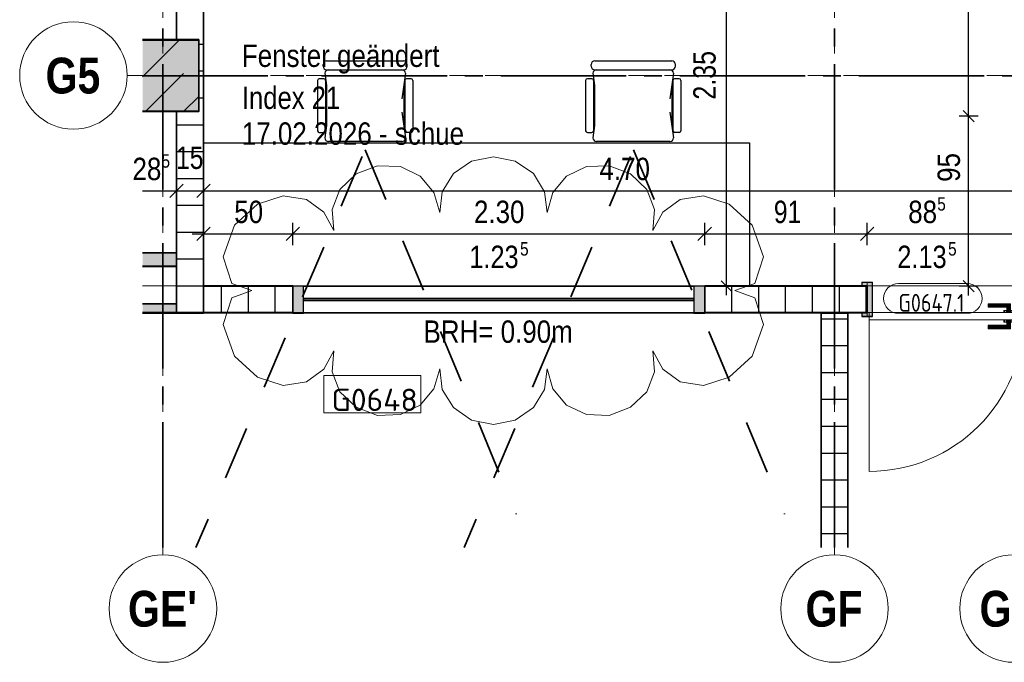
# Model space of a CAD drawing. Header units: metres. Extents: x 29.9 to 45.4, y 22.2 to 35.7.
# Tile 1 of 41: x 29.9 to 35.4, y 22.2 to 25.8. Entities that reach past the tile are written whole.
import ezdxf

# ---------------------------------------------------------------- set-up
doc = ezdxf.new("R2010")
doc.units = ezdxf.units.M
for name, pattern in [('_Rasterlinie_', [0.0075, 0.004, -0.001, 0.0015, -0.001]), ('IMPORT-STRICHPUNKT2_S5 _5_', [1, 0.7, -0.1, 0.1, -0.1]), ('IMPORT-VERDECKT2_S2 _5_', [0.55, 0.3, -0.25])]:
    doc.linetypes.add(name, pattern=pattern)
for name, color, linetype, lineweight, true_color in [('1233-X-Ref ARC-BTG_00_dwg', 7, 'Continuous', 5, 0x767676), ('Fenster', 1, 'Continuous', 25, 0xff0000), ('S-GRID-IDEN', 7, 'Continuous', 9, 0x5555aa), ('Text Allgemein', 1, 'Continuous', 25, 0xff0000), ('Tür', 1, 'Continuous', 25, 0xff0000)]:
    doc.layers.add(name, color=color, linetype=linetype, lineweight=lineweight, true_color=true_color)
for name, color, linetype, lineweight in [('A-COLS', 7, 'Continuous', 9), ('A-DOOR', 7, 'Continuous', 9), ('A-FLOR', 7, 'Continuous', 9), ('A-GLAZ', 7, 'Continuous', 9), ('A-WALL', 7, 'Continuous', 9), ('Achsen', 7, 'Continuous', 25), ('Allgemein01', 7, 'Continuous', 9), ('Möbel lose _GR relevant_', 7, 'IMPORT-VERDECKT2_S2 _5_', 25), ('S-COLS', 7, 'Continuous', 9), ('S-GRID', 7, 'Continuous', 5), ('Stütze Beton', 7, 'Continuous', 35), ('Wand _brüstungshoch_', 7, 'Continuous', 25), ('Wand Trockenbau', 7, 'Continuous', 25)]:
    doc.layers.add(name, color=color, linetype=linetype, lineweight=lineweight)
doc.styles.add('Arial', font='arial.ttf', dxfattribs={"width": 0.8, "height": 0.125})
doc.styles.add('Arial Narrow_B', font='ARIALNB.TTF', dxfattribs={"height": 0.2})
doc.styles.add('Arial_1', font='arial.ttf', dxfattribs={"width": 0.79, "height": 0.125})
doc.styles.add('Arial_12', font='arial.ttf', dxfattribs={"width": 0.82, "height": 0.075})
doc.styles.add('Arial_16', font='arial.ttf', dxfattribs={"width": 0.81, "height": 0.125})
doc.styles.add('Arial_17', font='arial.ttf', dxfattribs={"width": 0.82, "height": 0.125})
doc.styles.add('Arial_3', font='arial.ttf', dxfattribs={"width": 0.83, "height": 0.125})
doc.styles.add('ISOCP', font='isocp___.ttf', dxfattribs={"width": 1.14, "height": 0.125})
doc.styles.add('ISOCP_1', font='isocp___.ttf', dxfattribs={"width": 0.91, "height": 0.1})

# ---------------------------------------------------------------- blocks, each defined once
blk = doc.blocks.new('DirectShape - GSKKBA-5M GG-- 000V21-260422-2513788-OKFFB EG - G0641-Rö-für Ausschreibung')
at = {"layer": 'A-DOOR'}
for p, q in [((0.0863, 0.2387), (0.085, 0.24)), ((0.085, 0.24), (0.085, 0.19)), ((0.085, 0.24), (0.0863, 0.2387)), ((0.21, 0.24), (0.085, 0.24)), ((0.09, 0.235), (0.0863, 0.2387)), ((0.0863, 0.2387), (0.0863, 0.19)), ((0.0863, 0.2387), (0.0863, 0.19)), ((0.0863, 0.2387), (0.09, 0.235)), ((0.21, 0.2387), (0.0863, 0.2387)), ((0.21, 0.2387), (0.0863, 0.2387)), ((0.095, 0.23), (0.09, 0.235)), ((0.09, 0.235), (0.09, 0.19)), ((0.09, 0.235), (0.09, 0.19)), ((0.09, 0.235), (0.095, 0.23)), ((0.21, 0.235), (0.09, 0.235)), ((0.21, 0.235), (0.09, 0.235)), ((0.095, 0.19), (0.095, 0.23)), ((0.095, 0.23), (0.095, 0.19)), ((0.095, 0.23), (0.1, 0.225)), ((0.1, 0.225), (0.095, 0.23)), ((0.095, 0.23), (0.21, 0.23)), ((0.21, 0.23), (0.095, 0.23)), ((0.1, 0.225), (0.1, 0.19)), ((0.1, 0.225), (0.1037, 0.2213)), ((0.1037, 0.2213), (0.1, 0.225)), ((0.1, 0.225), (0.1, 0.19)), ((0.21, 0.225), (0.1, 0.225)), ((0.21, 0.225), (0.1, 0.225)), ((0.1037, 0.2213), (0.1037, 0.19)), ((0.1037, 0.2213), (0.105, 0.22)), ((0.105, 0.22), (0.1037, 0.2213)), ((0.1037, 0.2213), (0.1037, 0.19)), ((0.21, 0.2213), (0.1037, 0.2213)), ((0.21, 0.2213), (0.1037, 0.2213)), ((0.105, 0.22), (0.105, 0.19)), ((0.21, 0.22), (0.105, 0.22)), ((0.21, 0.2387), (0.21, 0.24)), ((0.21, 0.24), (0.21, 0.2387)), ((0.21, 0.235), (0.21, 0.2387)), ((0.21, 0.2387), (0.21, 0.235)), ((0.21, 0.235), (0.21, 0.23)), ((0.21, 0.23), (0.21, 0.235)), ((0.21, 0.23), (0.21, 0.225)), ((0.21, 0.225), (0.21, 0.23)), ((0.21, 0.225), (0.21, 0.2213)), ((0.21, 0.2213), (0.21, 0.225)), ((0.21, 0.2213), (0.21, 0.22)), ((0.21, 0.22), (0.21, 0.2213)), ((0, 0.17), (-0.03, 0.17)), ((-0.03, 0.17), (-0.03, 0.15)), ((-0.03, 0.15), (-0.03, 0.17)), ((0, 0.17), (-0.03, 0.17)), ((0.03, 0.17), (0, 0.17)), ((0, 0.17), (0, -0.02)), ((0, -0.02), (0, 0.17)), ((0.03, 0.17), (0, 0.17)), ((0, 0.15), (0, 0.17)), ((0, 0.15), (0, 0.17)), ((0.875, 0.19), (0.01, 0.19)), ((0.01, 0.19), (0.01, 0.15)), ((0.01, 0.15), (0.01, 0.19)), ((0.875, 0.19), (0.01, 0.19)), ((0.03, -0.02), (0.03, 0.17)), ((0.03, -0.02), (0.03, 0.17)), ((0.0712, 0.2025), (0.0675, 0.2025)), ((0.0675, 0.2025), (0.0712, 0.2025)), ((0.0675, 0.19), (0.0675, 0.2025)), ((0.0712, 0.2025), (0.0675, 0.2025)), ((0.0675, 0.2025), (0.0712, 0.2025)), ((0.0675, 0.19), (0.0675, 0.2025)), ((0.0675, 0.19), (0.0712, 0.19)), ((0.0712, 0.19), (0.0675, 0.19)), ((0.0675, 0.19), (0.0712, 0.19)), ((0.0712, 0.19), (0.0675, 0.19)), ((0.0712, 0.2025), (0.0812, 0.2025)), ((0.0812, 0.2025), (0.0712, 0.2025)), ((0.0712, 0.2025), (0.0712, 0.19)), ((0.0712, 0.19), (0.0712, 0.2025)), ((0.0712, 0.2025), (0.0812, 0.2025)), ((0.0812, 0.2025), (0.0712, 0.2025)), ((0.0712, 0.2025), (0.0712, 0.19)), ((0.0712, 0.19), (0.0712, 0.2025)), ((0.0712, 0.19), (0.0812, 0.19)), ((0.0812, 0.19), (0.0712, 0.19)), ((0.0712, 0.19), (0.0812, 0.19)), ((0.0812, 0.19), (0.0712, 0.19)), ((0.0812, 0.2025), (0.095, 0.2025)), ((0.095, 0.2025), (0.0812, 0.2025)), ((0.0812, 0.19), (0.0812, 0.2025)), ((0.0812, 0.19), (0.0812, 0.2025)), ((0.0812, 0.2025), (0.095, 0.2025)), ((0.095, 0.2025), (0.0812, 0.2025)), ((0.0812, 0.19), (0.0812, 0.2025)), ((0.0812, 0.19), (0.0812, 0.2025)), ((0.0812, 0.19), (0.095, 0.19)), ((0.095, 0.19), (0.0812, 0.19)), ((0.0812, 0.19), (0.095, 0.19)), ((0.095, 0.19), (0.0812, 0.19)), ((0.0863, 0.19), (0.085, 0.19)), ((0.085, 0.19), (0.0863, 0.19)), ((0.09, 0.19), (0.0863, 0.19)), ((0.0863, 0.19), (0.09, 0.19)), ((0.095, 0.19), (0.09, 0.19)), ((0.09, 0.19), (0.095, 0.19)), ((0.095, 0.2025), (0.1087, 0.2025)), ((0.1087, 0.2025), (0.095, 0.2025)), ((0.095, 0.19), (0.095, 0.2025)), ((0.095, 0.19), (0.095, 0.2025)), ((0.095, 0.2025), (0.1087, 0.2025)), ((0.1087, 0.2025), (0.095, 0.2025)), ((0.095, 0.19), (0.095, 0.2025)), ((0.095, 0.19), (0.095, 0.2025)), ((0.1, 0.19), (0.095, 0.19)), ((0.095, 0.19), (0.1, 0.19)), ((0.095, 0.19), (0.1087, 0.19)), ((0.1087, 0.19), (0.095, 0.19)), ((0.095, 0.19), (0.1087, 0.19)), ((0.1087, 0.19), (0.095, 0.19)), ((0.1, 0.19), (0.1037, 0.19)), ((0.1037, 0.19), (0.1, 0.19)), ((0.1037, 0.19), (0.105, 0.19)), ((0.105, 0.19), (0.1037, 0.19)), ((0.1087, 0.2025), (0.1188, 0.2025)), ((0.1188, 0.2025), (0.1087, 0.2025)), ((0.1087, 0.19), (0.1087, 0.2025)), ((0.1087, 0.19), (0.1087, 0.2025)), ((0.1087, 0.2025), (0.1188, 0.2025)), ((0.1188, 0.2025), (0.1087, 0.2025)), ((0.1087, 0.19), (0.1087, 0.2025)), ((0.1087, 0.19), (0.1087, 0.2025)), ((0.1087, 0.19), (0.1188, 0.19)), ((0.1188, 0.19), (0.1087, 0.19)), ((0.1087, 0.19), (0.1188, 0.19)), ((0.1188, 0.19), (0.1087, 0.19)), ((0.1188, 0.2025), (0.1225, 0.2025)), ((0.1225, 0.2025), (0.1188, 0.2025)), ((0.1188, 0.19), (0.1188, 0.2025)), ((0.1188, 0.19), (0.1188, 0.2025)), ((0.1188, 0.2025), (0.1225, 0.2025)), ((0.1225, 0.2025), (0.1188, 0.2025)), ((0.1188, 0.19), (0.1188, 0.2025)), ((0.1188, 0.19), (0.1188, 0.2025)), ((0.1188, 0.19), (0.1225, 0.19)), ((0.1225, 0.19), (0.1188, 0.19)), ((0.1188, 0.19), (0.1225, 0.19)), ((0.1225, 0.19), (0.1188, 0.19)), ((0.1225, 0.19), (0.1225, 0.2025)), ((0.1225, 0.19), (0.1225, 0.2025)), ((0.885, 0.17), (0.855, 0.17)), ((0.855, 0.17), (0.855, -0.02)), ((0.855, -0.02), (0.855, 0.17)), ((0.885, 0.17), (0.855, 0.17)), ((0.875, 0.15), (0.875, 0.19)), ((0.875, 0.15), (0.875, 0.19)), ((0.915, 0.17), (0.885, 0.17)), ((0.885, 0.17), (0.885, 0.15)), ((0.885, 0.17), (0.885, 0.15)), ((0.915, 0.17), (0.885, 0.17)), ((0.885, -0.02), (0.885, 0.17)), ((0.885, -0.02), (0.885, 0.17)), ((0.915, 0.15), (0.915, 0.17)), ((0.915, 0.17), (0.915, 0.15)), ((-0.03, 0.15), (0, 0.15)), ((-0.03, 0.15), (0, 0.15)), ((0.01, 0.15), (0.875, 0.15)), ((0.01, 0.15), (0.875, 0.15)), ((0.0712, 0.15), (0.0675, 0.15)), ((0.0675, 0.15), (0.0712, 0.15)), ((0.0675, 0.1375), (0.0675, 0.15)), ((0.0712, 0.15), (0.0675, 0.15)), ((0.0675, 0.15), (0.0712, 0.15)), ((0.0675, 0.1375), (0.0675, 0.15)), ((0.0712, 0.1375), (0.0675, 0.1375)), ((0.0675, 0.1375), (0.0712, 0.1375)), ((0.0712, 0.1375), (0.0675, 0.1375)), ((0.0675, 0.1375), (0.0712, 0.1375)), ((0.0812, 0.15), (0.0712, 0.15)), ((0.0712, 0.15), (0.0812, 0.15)), ((0.0712, 0.15), (0.0712, 0.1375)), ((0.0712, 0.1375), (0.0712, 0.15)), ((0.0812, 0.15), (0.0712, 0.15)), ((0.0712, 0.15), (0.0812, 0.15)), ((0.0712, 0.15), (0.0712, 0.1375)), ((0.0712, 0.1375), (0.0712, 0.15)), ((0.0712, 0.1375), (0.0812, 0.1375)), ((0.0812, 0.1375), (0.0712, 0.1375)), ((0.0712, 0.1375), (0.0812, 0.1375)), ((0.0812, 0.1375), (0.0712, 0.1375)), ((0.0812, 0.1375), (0.0812, 0.15)), ((0.0812, 0.15), (0.095, 0.15)), ((0.095, 0.15), (0.0812, 0.15)), ((0.0812, 0.1375), (0.0812, 0.15)), ((0.0812, 0.15), (0.095, 0.15)), ((0.095, 0.15), (0.0812, 0.15)), ((0.0812, 0.1375), (0.0812, 0.15)), ((0.0812, 0.1375), (0.0812, 0.15)), ((0.0812, 0.1375), (0.095, 0.1375)), ((0.095, 0.1375), (0.0812, 0.1375)), ((0.0812, 0.1375), (0.095, 0.1375)), ((0.095, 0.1375), (0.0812, 0.1375)), ((0.0863, 0.15), (0.085, 0.15)), ((0.085, 0.15), (0.0863, 0.15)), ((0.085, 0.15), (0.085, 0.1)), ((0.09, 0.15), (0.0863, 0.15)), ((0.0863, 0.15), (0.09, 0.15)), ((0.0863, 0.15), (0.0863, 0.1013)), ((0.0863, 0.15), (0.0863, 0.1013)), ((0.09, 0.15), (0.095, 0.15)), ((0.095, 0.15), (0.09, 0.15)), ((0.09, 0.15), (0.09, 0.105)), ((0.09, 0.15), (0.09, 0.105)), ((0.09, 0.105), (0.095, 0.11)), ((0.095, 0.11), (0.09, 0.105)), ((0.095, 0.15), (0.1087, 0.15)), ((0.1087, 0.15), (0.095, 0.15)), ((0.095, 0.1375), (0.095, 0.15)), ((0.095, 0.1375), (0.095, 0.15)), ((0.095, 0.15), (0.1087, 0.15)), ((0.1087, 0.15), (0.095, 0.15)), ((0.095, 0.1375), (0.095, 0.15)), ((0.095, 0.1375), (0.095, 0.15)), ((0.095, 0.15), (0.1, 0.15)), ((0.1, 0.15), (0.095, 0.15)), ((0.095, 0.11), (0.095, 0.15)), ((0.095, 0.15), (0.095, 0.11)), ((0.095, 0.1375), (0.1087, 0.1375)), ((0.1087, 0.1375), (0.095, 0.1375)), ((0.095, 0.1375), (0.1087, 0.1375)), ((0.1087, 0.1375), (0.095, 0.1375)), ((0.1, 0.115), (0.095, 0.11)), ((0.095, 0.11), (0.1, 0.115)), ((0.21, 0.11), (0.095, 0.11)), ((0.095, 0.11), (0.21, 0.11)), ((0.1, 0.15), (0.1037, 0.15)), ((0.1037, 0.15), (0.1, 0.15)), ((0.1, 0.15), (0.1, 0.115)), ((0.1, 0.15), (0.1, 0.115)), ((0.1037, 0.1187), (0.1, 0.115)), ((0.1, 0.115), (0.1037, 0.1187)), ((0.1, 0.115), (0.21, 0.115)), ((0.1, 0.115), (0.21, 0.115)), ((0.1037, 0.15), (0.105, 0.15)), ((0.105, 0.15), (0.1037, 0.15)), ((0.1037, 0.15), (0.1037, 0.1187)), ((0.1037, 0.15), (0.1037, 0.1187)), ((0.105, 0.12), (0.1037, 0.1187)), ((0.1037, 0.1187), (0.105, 0.12)), ((0.1037, 0.1187), (0.21, 0.1187)), ((0.1037, 0.1187), (0.21, 0.1187)), ((0.105, 0.15), (0.105, 0.12)), ((0.105, 0.12), (0.21, 0.12)), ((0.1087, 0.1375), (0.1087, 0.15)), ((0.1087, 0.1375), (0.1087, 0.15)), ((0.1087, 0.1375), (0.1087, 0.15)), ((0.1087, 0.1375), (0.1087, 0.15)), ((0.1087, 0.1375), (0.1188, 0.1375)), ((0.1188, 0.1375), (0.1087, 0.1375)), ((0.1087, 0.1375), (0.1188, 0.1375)), ((0.1188, 0.1375), (0.1087, 0.1375)), ((0.1087, 0.15), (0.1188, 0.15)), ((0.1188, 0.15), (0.1087, 0.15)), ((0.1087, 0.15), (0.1188, 0.15)), ((0.1188, 0.15), (0.1087, 0.15)), ((0.1188, 0.15), (0.1225, 0.15)), ((0.1225, 0.15), (0.1188, 0.15)), ((0.1188, 0.1375), (0.1188, 0.15)), ((0.1188, 0.1375), (0.1188, 0.15)), ((0.1188, 0.15), (0.1225, 0.15)), ((0.1225, 0.15), (0.1188, 0.15)), ((0.1188, 0.1375), (0.1188, 0.15)), ((0.1188, 0.1375), (0.1188, 0.15)), ((0.1188, 0.1375), (0.1225, 0.1375)), ((0.1225, 0.1375), (0.1188, 0.1375)), ((0.1188, 0.1375), (0.1225, 0.1375)), ((0.1225, 0.1375), (0.1188, 0.1375)), ((0.1225, 0.1375), (0.1225, 0.15)), ((0.1225, 0.1375), (0.1225, 0.15)), ((0.21, 0.1187), (0.21, 0.12)), ((0.21, 0.12), (0.21, 0.1187)), ((0.21, 0.115), (0.21, 0.1187)), ((0.21, 0.1187), (0.21, 0.115)), ((0.21, 0.115), (0.21, 0.11)), ((0.21, 0.11), (0.21, 0.115)), ((0.21, 0.11), (0.21, 0.105)), ((0.21, 0.105), (0.21, 0.11)), ((0.885, 0.15), (0.915, 0.15)), ((0.885, 0.15), (0.915, 0.15)), ((0.085, 0.1), (0.0863, 0.1013)), ((0.0863, 0.1013), (0.085, 0.1)), ((0.085, 0.1), (0.21, 0.1)), ((0.0863, 0.1013), (0.09, 0.105)), ((0.09, 0.105), (0.0863, 0.1013)), ((0.0863, 0.1013), (0.21, 0.1013)), ((0.0863, 0.1013), (0.21, 0.1013)), ((0.09, 0.105), (0.21, 0.105)), ((0.09, 0.105), (0.21, 0.105)), ((0.21, 0.105), (0.21, 0.1013)), ((0.21, 0.1013), (0.21, 0.105)), ((0.21, 0.1013), (0.21, 0.1)), ((0.21, 0.1), (0.21, 0.1013)), ((0, 0), (-0.03, 0)), ((-0.03, 0), (-0.03, -0.02)), ((-0.03, -0.02), (-0.03, 0)), ((0, 0), (-0.03, 0)), ((0, -0.02), (0, 0)), ((0, -0.02), (0, 0)), ((0.915, 0), (0.885, 0)), ((0.885, 0), (0.885, -0.02)), ((0.885, 0), (0.885, -0.02)), ((0.915, 0), (0.885, 0)), ((0.915, -0.02), (0.915, 0)), ((-0.03, -0.02), (0, -0.02)), ((-0.03, -0.02), (0, -0.02)), ((0, -0.02), (0.03, -0.02)), ((0, -0.02), (0.03, -0.02)), ((0.855, -0.02), (0.885, -0.02)), ((0.855, -0.02), (0.885, -0.02)), ((0.885, -0.02), (0.915, -0.02)), ((0.885, -0.02), (0.915, -0.02)), ((0.915, 0), (0.915, -0.02))]:
    blk.add_line(p, q, dxfattribs=at)
blk = doc.blocks.new('DirectShape - G0647_1-2513789-OKFFB EG - G0641-Rö-für Ausschreibung')
blk.add_blockref('DirectShape - GSKKBA-5M GG-- 000V21-260422-2513788-OKFFB EG - G0641-Rö-für Ausschreibung', (0, 0))
blk = doc.blocks.new('Family - GSKKBA-5M GG-- 000V21-260422-2520024-OKFFB EG - G0641-Rö-für Ausschreibung')
at = {"layer": 'A-GLAZ'}
for p, q in [((0.06, 0.15), (0, 0.15)), ((0, 0.15), (0, 0)), ((0, 0), (0, 0.15)), ((0.06, 0.15), (0, 0.15)), ((0.06, 0), (0.06, 0.15)), ((0.06, 0), (0.06, 0.15)), ((2.24, 0.15), (0.06, 0.15)), ((0.06, 0.15), (2.24, 0.15)), ((0.06, 0), (0.06, 0.15)), ((0.06, 0), (0.06, 0.15)), ((2.24, 0), (2.24, 0.15)), ((2.24, 0.15), (2.24, 0)), ((2.3, 0.15), (2.24, 0.15)), ((2.24, 0.15), (2.24, 0)), ((2.24, 0), (2.24, 0.15)), ((2.3, 0.15), (2.24, 0.15)), ((2.3, 0), (2.3, 0.15)), ((2.3, 0), (2.3, 0.15)), ((2.24, 0.08), (0.06, 0.08)), ((0.06, 0.08), (0.06, 0.07)), ((0.06, 0.07), (0.06, 0.08)), ((0.06, 0.08), (2.24, 0.08)), ((0.06, 0.07), (2.24, 0.07)), ((2.24, 0.07), (0.06, 0.07)), ((2.24, 0.07), (2.24, 0.08)), ((2.24, 0.08), (2.24, 0.07)), ((0, 0), (0.06, 0)), ((0, 0), (0.06, 0)), ((2.24, 0), (0.06, 0)), ((0.06, 0), (2.24, 0)), ((2.24, 0), (2.3, 0)), ((2.24, 0), (2.3, 0))]:
    blk.add_line(p, q, dxfattribs=at)
blk = doc.blocks.new('Family - G0648-2520025-OKFFB EG - G0641-Rö-für Ausschreibung')
blk.add_blockref('Family - GSKKBA-5M GG-- 000V21-260422-2520024-OKFFB EG - G0641-Rö-für Ausschreibung', (0, 0))
blk = doc.blocks.new('Family - Trockenbauwand-2513979-OKFFB EG - G0641-Rö-für Ausschreibung')
at = {"layer": 'A-WALL', "lineweight": 35}
for p, q in [((0, 0.15), (0, 0)), ((3.9, 0.15), (0, 0.15)), ((2.375, 0), (2.375, 0.1242)), ((2.375, 0.1242), (2.775, 0.1242)), ((2.775, 0.1242), (2.775, 0)), ((3.9, 0), (3.9, 0.15)), ((0, 0), (2.375, 0)), ((2.775, 0), (3.9, 0))]:
    blk.add_line(p, q, dxfattribs=at)
blk = doc.blocks.new('Family - Innenausbau-2514222-OKFFB EG - G0641-Rö-für Ausschreibung')
at = {"layer": 'A-FLOR'}
for p, q in [((3.7008, 3.6), (3.5112, 3.6)), ((3.5112, 3.6), (3.7008, 3.6)), ((3.7008, 1.375), (3.7008, 3.6)), ((3.7008, 3.6), (3.7008, 1.375)), ((3.5112, 1.375), (3.7008, 1.375)), ((3.7008, 1.375), (3.5112, 1.375)), ((3.7008, 0.975), (3.5112, 0.975)), ((3.5112, 0.975), (3.7008, 0.975)), ((3.7008, 0.185), (3.7008, 0.975)), ((3.7008, 0.975), (3.7008, 0.185)), ((3.5112, 0.185), (3.7008, 0.185)), ((3.7008, 0.185), (3.5112, 0.185)), ((3.7008, 0.11), (3.5112, 0.11)), ((3.5112, 0.11), (3.7008, 0.11)), ((3.7008, 0), (3.7008, 0.11)), ((3.7008, 0.11), (3.7008, 0)), ((3.5112, 0), (3.7008, 0)), ((3.7008, 0), (3.5112, 0))]:
    blk.add_line(p, q, dxfattribs=at)
blk = doc.blocks.new('Family - Innenausbau-2514407-OKFFB EG - G0641-Rö-für Ausschreibung')
at = {"layer": 'A-FLOR'}
for p, q in [((0, 6.1008), (0, 4.7884)), ((0, 4.7884), (0, 6.1008)), ((1.1, 6.1008), (0, 6.1008)), ((0, 6.1008), (1.1, 6.1008)), ((1.1, 4.8508), (1.1, 6.1008)), ((1.1, 6.1008), (1.1, 4.8508)), ((4.85, 4.8508), (1.1, 4.8508)), ((1.1, 4.8508), (4.85, 4.8508)), ((4.85, 4.7884), (4.85, 4.8508)), ((4.85, 4.8508), (4.85, 4.7884))]:
    blk.add_line(p, q, dxfattribs=at)
blk = doc.blocks.new('Family - Trockenbauwand-2515183-OKFFB EG - G0641-Rö-für Ausschreibung')
at = {"layer": 'A-WALL', "lineweight": 35}
for p, q in [((1.3124, 0.15), (0, 0.15)), ((0, 0.15), (0, 0)), ((0, 0), (1.3124, 0))]:
    blk.add_line(p, q, dxfattribs=at)
blk = doc.blocks.new('Family - Trockenbauwand-2515595-OKFFB EG - G0641-Rö-für Ausschreibung')
at = {"layer": 'A-WALL', "lineweight": 35}
for p, q in [((0.4992, 0.15), (0, 0.15)), ((0, 0.15), (0, 0)), ((0.4992, 0), (0.4992, 0.15)), ((2.7992, 0.15), (2.7992, 0)), ((3.7067, 0.15), (2.7992, 0.15)), ((3.7067, 0), (3.7067, 0.15)), ((4.5917, 0.15), (4.5917, 0)), ((4.6992, 0.15), (4.5917, 0.15)), ((4.6992, 0), (4.6992, 0.15)), ((0, 0), (0.4992, 0)), ((2.7992, 0), (3.7067, 0)), ((4.5917, 0), (4.6992, 0))]:
    blk.add_line(p, q, dxfattribs=at)
at = {"layer": 'A-WALL'}
for p, q in [((0.4992, 0), (0.4992, 0.15)), ((2.7992, 0.15), (0.4992, 0.15)), ((2.7992, 0.15), (2.7992, 0)), ((0.4992, 0), (2.7992, 0))]:
    blk.add_line(p, q, dxfattribs=at)
blk = doc.blocks.new('Family - Innenausbau-2515703-OKFFB EG - G0641-Rö-für Ausschreibung')
at = {"layer": 'A-FLOR'}
for p, q in [((1.3998, 2.5), (1.3998, 0.15)), ((1.3998, 2.5), (1.3998, 0.15)), ((1.3998, 0.15), (1.3998, 2.5)), ((1.3998, 0.15), (1.3998, 2.5)), ((1.3998, 0.15), (6.099, 0.15)), ((1.3998, 0.15), (6.099, 0.15)), ((6.099, 0.15), (1.3998, 0.15)), ((6.099, 0.15), (1.3998, 0.15)), ((5.1065, 0.15), (5.1065, 0)), ((5.1065, 0), (5.1065, 0.15)), ((5.9915, 0.15), (5.1065, 0.15)), ((5.1065, 0.15), (5.9915, 0.15)), ((5.1065, 0), (5.9915, 0)), ((5.9915, 0), (5.1065, 0))]:
    blk.add_line(p, q, dxfattribs=at)
blk = doc.blocks.new('Family - Trockenbauwand-2515893-OKFFB EG - G0641-Rö-für Ausschreibung')
at = {"layer": 'A-WALL', "lineweight": 35}
for p, q in [((0.285, 0.075), (0.0954, 0.075)), ((0.285, 0), (0.285, 0.075)), ((0.0954, 0), (0.285, 0))]:
    blk.add_line(p, q, dxfattribs=at)
blk = doc.blocks.new('Family - Trockenbauwand-2516329-OKFFB EG - G0641-Rö-für Ausschreibung')
at = {"layer": 'A-WALL', "lineweight": 35}
for p, q in [((0.1896, 0.05), (0, 0.05)), ((0, 0.05), (0, 0)), ((0, 0), (0.1896, 0))]:
    blk.add_line(p, q, dxfattribs=at)
blk = doc.blocks.new('Family - STB-Stütze-2516073-OKFFB EG - G0641-Rö-für Ausschreibung')
at = {"layer": 'A-COLS'}
for p, q in [((0.4, 0.4), (0.0862, 0.4)), ((0.4, 0), (0.4, 0.4)), ((0.0862, 0), (0.4, 0))]:
    blk.add_line(p, q, dxfattribs=at)
at = {"layer": 'S-COLS', "lineweight": 35}
for p, q in [((0.4, 0.4), (0.0862, 0.4)), ((0.4, 0), (0.4, 0.4)), ((0.0862, 0), (0.4, 0))]:
    blk.add_line(p, q, dxfattribs=at)
blk = doc.blocks.new('Family - STB-Stütze-2522719-OKFFB EG - G0641-Rö-für Ausschreibung')
at = {"layer": 'S-COLS', "lineweight": 35}
for p, q in [((0.4, 0.4), (0.0862, 0.4)), ((0.4, 0), (0.4, 0.4)), ((0.0862, 0), (0.4, 0))]:
    blk.add_line(p, q, dxfattribs=at)
at = {"layer": 'S-COLS'}
for p, q in [((0.4, 0.4), (0.0862, 0.4)), ((0.4, 0), (0.4, 0.4)), ((0.0862, 0), (0.4, 0))]:
    blk.add_line(p, q, dxfattribs=at)
blk = doc.blocks.new('GSKKBA-5M GG-- 000V21-260422_ifc-1-OKFFB EG - G0641-Rö-für Ausschreibung')
at = {"layer": 'A-COLS', "lineweight": 9}
blk.add_blockref('Family - STB-Stütze-2522719-OKFFB EG - G0641-Rö-für Ausschreibung', (30.5, 25.3), dxfattribs=at)
at = {"layer": 'A-DOOR', "lineweight": 9, "rotation": 180}
blk.add_blockref('DirectShape - G0647_1-2513789-OKFFB EG - G0641-Rö-für Ausschreibung', (35.5175, 24.325), dxfattribs=at)
at = {"layer": 'A-FLOR', "lineweight": 9}
for name, p in [('Family - Innenausbau-2515703-OKFFB EG - G0641-Rö-für Ausschreibung', (29.526, 24.175)), ('Family - Innenausbau-2514222-OKFFB EG - G0641-Rö-für Ausschreibung', (27.075, 24.325)), ('Family - Innenausbau-2514407-OKFFB EG - G0641-Rö-für Ausschreibung', (34.525, 18.0742))]:
    blk.add_blockref(name, p, dxfattribs=at)
at = {"layer": 'A-GLAZ', "lineweight": 9}
blk.add_blockref('Family - G0648-2520025-OKFFB EG - G0641-Rö-für Ausschreibung', (31.425, 24.175), dxfattribs=at)
at = {"layer": 'A-WALL', "lineweight": 9}
for name, p, rotation in [('Family - Trockenbauwand-2513979-OKFFB EG - G0641-Rö-für Ausschreibung', (30.7758, 28.075), 270), ('Family - Trockenbauwand-2516329-OKFFB EG - G0641-Rö-für Ausschreibung', (30.7758, 24.225), 180), ('Family - Trockenbauwand-2515183-OKFFB EG - G0641-Rö-für Ausschreibung', (34.375, 24.175), 270)]:
    blk.add_blockref(name, p, dxfattribs=dict(at, rotation=rotation))
for name, p in [('Family - Trockenbauwand-2515893-OKFFB EG - G0641-Rö-für Ausschreibung', (30.4908, 24.435)), ('Family - Trockenbauwand-2515595-OKFFB EG - G0641-Rö-für Ausschreibung', (30.9258, 24.175))]:
    blk.add_blockref(name, p, dxfattribs=at)
at = {"layer": 'S-COLS', "lineweight": 9}
blk.add_blockref('Family - STB-Stütze-2516073-OKFFB EG - G0641-Rö-für Ausschreibung', (30.5, 25.3), dxfattribs=at)
blk = doc.blocks.new('1233-X-Ref ARC-BTG_00_dwg-10239373-OKFFB EG - G0641-Rö-für Ausschreibung')
at = {"layer": 'Fenster', "lineweight": 9}
for points in [[(55.2936, 29.4337), (55.2936, 29.5837), (55.2336, 29.5837), (55.2336, 29.4337)], [(57.5336, 29.4337), (57.5336, 29.5837), (57.4736, 29.5837), (57.4736, 29.4337)]]:
    blk.add_hatch(color=7, dxfattribs=at).paths.add_polyline_path(points)
at = {"layer": 'Stütze Beton', "lineweight": 9, "true_color": 0xff7f7f}
blk.add_hatch(color=11, dxfattribs=at).paths.add_polyline_path([(54.3947, 30.5587), (54.7086, 30.5587), (54.7086, 30.9587), (54.3947, 30.9587), (54.3947, 30.8725)])
at = {"layer": 'Tür', "lineweight": 9}
blk.add_hatch(color=7, dxfattribs=at).paths.add_polyline_path([(58.4711, 29.4137), (58.4711, 29.6037), (58.4111, 29.6037), (58.4111, 29.5837), (58.4411, 29.5837), (58.4411, 29.4337), (58.4111, 29.4337), (58.4111, 29.4137)])
at = {"layer": 'Wand Trockenbau', "lineweight": 9}
for points in [[(54.5844, 29.6937), (54.5844, 29.7687), (54.3947, 29.7687), (54.3947, 29.6937)], [(54.5844, 29.4337), (54.5844, 29.4837), (54.3947, 29.4837), (54.3947, 29.4337)]]:
    blk.add_hatch(color=256, dxfattribs=at).paths.add_polyline_path(points)
at = {"layer": '1233-X-Ref ARC-BTG_00_dwg', "color": 7, "lineweight": 25}
for p, q in [((59.039, 30.5022), (58.976, 30.5652)), ((54.5469, 30.078), (54.6219, 30.153)), ((54.6969, 30.078), (54.7719, 30.153)), ((54.6969, 29.8382), (54.7719, 29.9132)), ((55.1961, 29.8382), (55.2711, 29.9132)), ((57.4961, 29.8382), (57.5711, 29.9132)), ((58.4036, 29.8382), (58.4786, 29.9132)), ((57.6853, 29.5537), (57.6253, 29.6137)), ((59.039, 29.5522), (58.976, 29.6152))]:
    blk.add_line(p, q, dxfattribs=at)
at = {"layer": '1233-X-Ref ARC-BTG_00_dwg', "color": 7, "lineweight": 9}
for p, q in [((58.9996, 29.5985), (58.6155, 29.5985)), ((58.9996, 29.4319), (58.6155, 29.4319))]:
    blk.add_line(p, q, dxfattribs=at)
at = {"layer": '1233-X-Ref ARC-BTG_00_dwg', "color": 7, "lineweight": 25, "flags": 128}
for points in [[(57.6553, 29.5337), (57.6553, 29.5837), (57.6553, 30.6179), (57.6553, 31.9337), (57.6553, 32.0837), (57.6553, 33.6591), (57.6553, 40.3273)], [(59.0075, 29.5312), (59.0075, 29.5837), (59.0075, 30.1453), (59.0075, 30.4518), (59.0075, 30.5337), (59.0075, 30.8025), (59.0075, 31.0638), (59.0075, 32.1487), (59.0075, 33.0337), (59.0075, 34.5087), (59.0075, 36.5087), (59.0075, 36.9487), (59.0075, 37.9587), (59.0075, 38.4845), (59.0075, 38.537)], [(59.06, 30.5337), (59.0075, 30.5337), (58.955, 30.5337)], [(54.5844, 30.053), (54.5844, 30.1155), (54.5844, 30.178)], [(54.7344, 30.053), (54.7344, 30.1155), (54.7344, 30.178)], [(54.3947, 30.1155), (54.5844, 30.1155), (54.7344, 30.1155), (59.4336, 30.1155), (59.5836, 30.1155), (61.9336, 30.1155), (62.0836, 30.1155), (65.8336, 30.1155), (65.9836, 30.1155), (68.2836, 30.1155), (68.4336, 30.1155), (68.5929, 30.1155)], [(54.7344, 29.8132), (54.7344, 29.8757), (54.7344, 29.9382)], [(55.2336, 29.8132), (55.2336, 29.8757), (55.2336, 29.9382)], [(57.5336, 29.8132), (57.5336, 29.8757), (57.5336, 29.9382)], [(58.4411, 29.8132), (58.4411, 29.8757), (58.4411, 29.9382)], [(54.6719, 29.8757), (54.7344, 29.8757), (55.0792, 29.8757), (55.2336, 29.8757), (55.4995, 29.8757), (57.5336, 29.8757), (58.4411, 29.8757), (59.3261, 29.8757), (59.4336, 29.8757), (59.4961, 29.8757)], [(57.7053, 29.5837), (57.6553, 29.5837), (57.6053, 29.5837)], [(59.06, 29.5837), (59.0075, 29.5837), (58.955, 29.5837)]]:
    blk.add_lwpolyline(points, dxfattribs=at)
at = {"layer": '1233-X-Ref ARC-BTG_00_dwg', "color": 5, "lineweight": 25, "true_color": 0x0000ff, "flags": 128}
blk.add_lwpolyline([(54.7344, 30.3837), (57.7844, 30.3837), (57.7844, 29.5837)], dxfattribs=at)
at = {"layer": '1233-X-Ref ARC-BTG_00_dwg', "color": 96, "lineweight": 9, "true_color": 0x007f00, "flags": 128}
blk.add_lwpolyline([(57.6711, 29.0753), (57.7986, 29.1934), (57.8619, 29.3697), (57.8133, 29.5186), (57.7015, 29.5587), (57.8133, 29.5988), (57.8619, 29.7477), (57.7986, 29.924), (57.6711, 30.0421), (57.5275, 30.0878), (57.3973, 30.0684), (57.2993, 29.9979), (57.244, 29.8947), (57.2529, 30.0115), (57.21, 30.1234), (57.1201, 30.2104), (56.9999, 30.2558), (56.8727, 30.2513), (56.7619, 30.1984), (56.6855, 30.1076), (56.6533, 29.995), (56.6385, 30.1112), (56.5768, 30.2124), (56.4762, 30.2816), (56.3536, 30.3062), (56.2309, 30.2816), (56.1303, 30.2124), (56.0686, 30.1112), (56.0538, 29.995), (56.0216, 30.1076), (55.9452, 30.1984), (55.8344, 30.2513), (55.7073, 30.2558), (55.5871, 30.2104), (55.4971, 30.1234), (55.4542, 30.0115), (55.4632, 29.8947), (55.4078, 29.9979), (55.3099, 30.0684), (55.1796, 30.0878), (55.036, 30.0421), (54.9085, 29.924), (54.8452, 29.7477), (54.8939, 29.5988), (55.0056, 29.5587), (54.8939, 29.5186), (54.8452, 29.3697), (54.9085, 29.1934), (55.036, 29.0753), (55.1796, 29.0296), (55.3099, 29.049), (55.4078, 29.1195), (55.4632, 29.2227), (55.4542, 29.1059), (55.4971, 28.994), (55.5871, 28.907), (55.7073, 28.8616), (55.8344, 28.8661), (55.9452, 28.919), (56.0216, 29.0098), (56.0538, 29.1224), (56.0686, 29.0062), (56.1303, 28.905), (56.2309, 28.8358), (56.3536, 28.8112), (56.4762, 28.8358), (56.5768, 28.905), (56.6385, 29.0062), (56.6533, 29.1224), (56.6855, 29.0098), (56.7619, 28.919), (56.8727, 28.8661), (56.9999, 28.8616), (57.1201, 28.907), (57.21, 28.994), (57.2529, 29.1059), (57.244, 29.2227), (57.2993, 29.1195), (57.3973, 29.049), (57.5275, 29.0296)], close=True, dxfattribs=at)
at = {"layer": '1233-X-Ref ARC-BTG_00_dwg', "color": 7, "lineweight": 9, "flags": 128}
blk.add_lwpolyline([(55.4076, 28.8754), (55.9493, 28.8754), (55.9493, 29.0838), (55.4076, 29.0838)], close=True, dxfattribs=at)
at = {"layer": '1233-X-Ref ARC-BTG_00_dwg', "color": 7, "lineweight": 9}
for centre, start, end in [((58.6155, 29.5152), 90, 270), ((58.9996, 29.5152), 270, 90)]:
    blk.add_arc(centre, 0.0833, start, end, dxfattribs=at)
at = {"layer": 'Achsen', "linetype": 'IMPORT-STRICHPUNKT2_S5 _5_', "lineweight": 35}
for p, q in [((54.5086, 28.1233), (54.5086, 40.3273)), ((58.2586, 28.1233), (58.2586, 40.3273)), ((54.3947, 30.7587), (68.5929, 30.7587))]:
    blk.add_line(p, q, dxfattribs=at)
at = {"layer": 'Allgemein01', "color": 30, "linetype": 'IMPORT-VERDECKT2_S2 _5_', "lineweight": 35, "true_color": 0xff7f00}
for p, q in [((55.6213, 30.3071), (54.6924, 28.1233)), ((55.6377, 30.3456), (56.4815, 28.3105)), ((57.1196, 30.3071), (56.1906, 28.1233)), ((57.136, 30.3456), (57.9798, 28.3105))]:
    blk.add_line(p, q, dxfattribs=at)
at = {"layer": 'Fenster', "flags": 128}
for points in [[(57.4736, 29.5837), (57.4736, 29.4337), (55.2936, 29.4337), (55.2936, 29.5837), (55.2336, 29.5837), (55.2336, 29.4337), (55.2936, 29.4337), (55.2936, 29.5837)], [(57.5336, 29.5837), (57.4736, 29.5837), (57.4736, 29.4337), (57.5336, 29.4337)], [(57.4736, 29.5137), (55.2936, 29.5137), (55.2936, 29.5037), (57.4736, 29.5037)]]:
    blk.add_lwpolyline(points, close=True, dxfattribs=at)
at = {"layer": 'Möbel lose _GR relevant_', "color": 6, "linetype": 'Continuous', "true_color": 0xff00ff}
for p, q in [((55.4026, 30.8121), (55.4026, 30.8227)), ((55.4227, 30.8422), (55.8527, 30.8422)), ((55.4227, 30.7922), (55.8527, 30.7922)), ((55.8727, 30.812), (55.8727, 30.8227)), ((56.8997, 30.8121), (56.8997, 30.8227)), ((56.9197, 30.8422), (57.3497, 30.8422)), ((56.9197, 30.7922), (57.3497, 30.7922)), ((57.3697, 30.812), (57.3697, 30.8227)), ((55.4065, 30.7422), (55.3815, 30.7422)), ((55.8627, 30.7743), (55.8428, 30.6302)), ((55.8938, 30.7422), (55.8688, 30.7422)), ((56.9035, 30.7422), (56.8785, 30.7422)), ((57.3597, 30.7743), (57.3398, 30.6302)), ((57.3908, 30.7422), (57.3658, 30.7422)), ((55.3715, 30.7322), (55.3715, 30.4522)), ((55.4165, 30.7322), (55.4165, 30.4522)), ((55.8531, 30.7052), (55.8531, 30.4813)), ((55.8588, 30.7322), (55.8588, 30.4397)), ((55.9039, 30.7322), (55.9039, 30.4522)), ((56.8685, 30.7322), (56.8685, 30.4522)), ((56.9135, 30.7322), (56.9135, 30.4522)), ((57.3501, 30.7052), (57.3501, 30.4813)), ((57.3558, 30.7322), (57.3558, 30.4397)), ((57.4008, 30.7322), (57.4008, 30.4522)), ((55.8428, 30.5562), (55.8627, 30.4122)), ((57.3398, 30.5562), (57.3597, 30.4122)), ((55.3815, 30.4422), (55.4065, 30.4422)), ((55.8938, 30.4422), (55.8688, 30.4422)), ((56.8785, 30.4422), (56.9035, 30.4422)), ((57.3908, 30.4422), (57.3658, 30.4422)), ((55.8427, 30.3922), (55.4327, 30.3922)), ((57.3397, 30.3922), (56.9297, 30.3922))]:
    blk.add_line(p, q, dxfattribs=at)
at = {"layer": 'Möbel lose _GR relevant_', "color": 6, "linetype": 'Continuous', "true_color": 0xff00ff, "flags": 128}
for points in [[(55.4127, 30.7743), (55.4222, 30.7052), (55.4222, 30.4813), (55.4127, 30.4122)], [(56.9096, 30.7743), (56.9192, 30.7052), (56.9192, 30.4813), (56.9096, 30.4122)]]:
    blk.add_lwpolyline(points, dxfattribs=at)
at = {"layer": 'Möbel lose _GR relevant_', "color": 6, "linetype": 'Continuous', "true_color": 0xff00ff}
for centre, radius, start, end in [((55.4227, 30.8222), 0.02, 90, 180.1868), ((55.4227, 30.8122), 0.02, 179.807, 270), ((55.4325, 30.7722), 0.02, 90, 173.9728), ((55.8428, 30.7722), 0.02, 6.0272, 90), ((55.8527, 30.8222), 0.02, 359.4382, 90), ((55.8527, 30.8122), 0.02, 270, 0.5597), ((56.9197, 30.8222), 0.02, 90, 180.1868), ((56.9197, 30.8122), 0.02, 179.807, 270), ((56.9295, 30.7722), 0.02, 90, 173.9728), ((57.3398, 30.7722), 0.02, 6.0272, 90), ((57.3497, 30.8222), 0.02, 359.4382, 90), ((57.3497, 30.8122), 0.02, 270, 0.5597), ((55.3815, 30.7322), 0.01, 90, 180), ((55.4065, 30.7322), 0.01, 0, 90), ((55.8688, 30.7322), 0.01, 90, 180), ((55.8938, 30.7322), 0.01, 0, 90), ((56.8785, 30.7322), 0.01, 90, 180), ((56.9035, 30.7322), 0.01, 0, 90), ((57.3658, 30.7322), 0.01, 90, 180), ((57.3908, 30.7322), 0.01, 0, 90), ((55.3815, 30.4522), 0.01, 180, 270), ((55.4065, 30.4522), 0.01, 270, 0), ((55.4327, 30.4122), 0.02, 180, 270), ((55.8427, 30.4122), 0.02, 270, 0), ((55.8688, 30.4522), 0.01, 180, 270), ((55.8938, 30.4522), 0.01, 270, 0), ((56.8785, 30.4522), 0.01, 180, 270), ((56.9035, 30.4522), 0.01, 270, 0), ((56.9297, 30.4122), 0.02, 180, 270), ((57.3397, 30.4122), 0.02, 270, 0), ((57.3658, 30.4522), 0.01, 180, 270), ((57.3908, 30.4522), 0.01, 270, 0)]:
    blk.add_arc(centre, radius, start, end, dxfattribs=at)
at = {"layer": 'Stütze Beton', "lineweight": 25}
for p, q in [((54.3947, 30.7537), (54.5997, 30.9587)), ((54.624, 30.5587), (54.7086, 30.6433))]:
    blk.add_line(p, q, dxfattribs=at)
at = {"layer": 'Stütze Beton', "linetype": 'IMPORT-VERDECKT2_S2 _5_', "lineweight": 25}
blk.add_line((54.4119, 30.5587), (54.7086, 30.8554), dxfattribs=at)
at = {"layer": 'Stütze Beton', "flags": 128}
blk.add_lwpolyline([(54.3947, 30.5587), (54.5844, 30.5587), (54.7086, 30.5587), (54.7086, 30.9587), (54.5844, 30.9587), (54.3947, 30.9587)], dxfattribs=at)
at = {"layer": 'Tür', "color": 7, "lineweight": 9}
blk.add_line((58.4511, 29.4137), (58.4511, 28.5487), dxfattribs=at)
at = {"layer": 'Tür', "color": 7, "flags": 128}
blk.add_lwpolyline([(58.4411, 29.5087), (58.4411, 29.4337), (58.4111, 29.4337), (58.4111, 29.4137), (58.4711, 29.4137), (58.4711, 29.6037), (58.4111, 29.6037), (58.4111, 29.5837), (58.4411, 29.5837)], close=True, dxfattribs=at)
at = {"layer": 'Tür', "color": 7, "lineweight": 9}
blk.add_arc((58.4511, 29.4137), 0.865, 270, 0, dxfattribs=at)
at = {"layer": 'Wand _brüstungshoch_', "lineweight": 9}
for p, q in [((57.5336, 29.5837), (55.2336, 29.5837)), ((55.2336, 29.4337), (57.5336, 29.4337))]:
    blk.add_line(p, q, dxfattribs=at)
at = {"layer": 'Wand Trockenbau'}
for p, q in [((54.7344, 30.9337), (54.7086, 30.9337)), ((54.7344, 30.7837), (54.7086, 30.7837)), ((54.7344, 30.6337), (54.7086, 30.6337)), ((54.7344, 30.4837), (54.5844, 30.4837)), ((54.7344, 30.3337), (54.5844, 30.3337)), ((54.7344, 30.1837), (54.5844, 30.1837)), ((54.7344, 30.0337), (54.5844, 30.0337)), ((54.7344, 29.8837), (54.5844, 29.8837)), ((54.7344, 29.7337), (54.5844, 29.7337)), ((54.8336, 29.5837), (54.8336, 29.4337)), ((54.9836, 29.5837), (54.9836, 29.4337)), ((55.1336, 29.5837), (55.1336, 29.4337)), ((57.6836, 29.5837), (57.6836, 29.4337)), ((57.8336, 29.5837), (57.8336, 29.4337)), ((57.9836, 29.5837), (57.9836, 29.4337)), ((58.1336, 29.5837), (58.1336, 29.4337)), ((58.2836, 29.5837), (58.2836, 29.4337)), ((58.4336, 29.5837), (58.4336, 29.4337)), ((54.5844, 29.4837), (54.3947, 29.4837)), ((58.1836, 28.1233), (58.1836, 29.4337)), ((58.3336, 29.3997), (58.1836, 29.3997)), ((58.3336, 29.2497), (58.1836, 29.2497)), ((58.3336, 29.0997), (58.1836, 29.0997)), ((58.3336, 28.9497), (58.1836, 28.9497)), ((58.3336, 28.7997), (58.1836, 28.7997)), ((58.3336, 28.6497), (58.1836, 28.6497)), ((58.3336, 28.4997), (58.1836, 28.4997)), ((58.3336, 28.3497), (58.1836, 28.3497)), ((58.3336, 28.1997), (58.1836, 28.1997))]:
    blk.add_line(p, q, dxfattribs=at)
at = {"layer": 'Wand Trockenbau', "flags": 128}
for points in [[(54.3947, 33.1837), (54.5844, 33.1837), (54.5844, 30.9587), (54.7086, 30.9587), (54.7086, 30.5587), (54.5844, 30.5587), (54.5844, 29.7687), (54.3947, 29.7687)], [(54.7344, 31.9337), (57.7844, 31.9337), (57.7844, 32.0837), (54.7344, 32.0837), (54.7344, 31.9337), (54.7344, 29.5837), (54.5844, 29.5837)], [(54.3947, 29.6937), (54.5844, 29.6937), (54.5844, 29.5837), (54.5844, 29.4837)], [(54.7344, 29.5837), (55.2336, 29.5837), (55.2336, 29.4337), (54.7344, 29.4337)], [(57.5336, 29.4337), (57.5336, 29.5837), (58.4411, 29.5837), (58.4411, 29.4337), (58.3336, 29.4337), (58.1836, 29.4337), (57.5336, 29.4337), (57.5336, 29.5837)], [(54.3947, 29.4337), (54.5844, 29.4337), (54.7344, 29.4337), (54.5844, 29.4337)], [(58.1836, 29.4337), (58.3336, 29.4337), (58.3336, 28.1233)]]:
    blk.add_lwpolyline(points, dxfattribs=at)
at = {"layer": '1233-X-Ref ARC-BTG_00_dwg', "color": 96, "lineweight": 9, "true_color": 0x007f00, "char_height": 0.125, "attachment_point": 1, "line_spacing_factor": 0.941778}
for s, insert, width, style in [('Fenster geändert', (54.9491, 30.9332), 1.282456, 'Arial_3'), ('Index 21', (54.9491, 30.6985), 0.645819, 'Arial_17'), ('17.02.2026 - schue', (54.9491, 30.4986), 1.441615, 'Arial_3')]:
    blk.add_mtext(s, dxfattribs=dict(at, insert=insert, width=width, style=style))
at = {"layer": '1233-X-Ref ARC-BTG_00_dwg', "color": 7, "lineweight": 9, "char_height": 0.125, "attachment_point": 1, "rotation": 90, "line_spacing_factor": 0.941778}
for s, insert, width, style in [('2.35', (57.4697, 30.6255), 0.321379, 'Arial'), ('95', (58.8339, 30.1662), 0.186706, 'Arial_3')]:
    blk.add_mtext(s, dxfattribs=dict(at, insert=insert, width=width, style=style))
at = {"layer": '1233-X-Ref ARC-BTG_00_dwg', "color": 7, "lineweight": 9, "attachment_point": 1}
for s, insert, char_height, width, line_spacing_factor, style in [('15', (54.5813, 30.3635), 0.125, 0.180584, 0.941778, 'Arial_1'), ('28', (54.3384, 30.301), 0.125, 0.186706, 0.941778, 'Arial_3'), ('5', (54.5003, 30.3205), 0.075, 0.056011, 0.941778, 'Arial_12'), ('4.70', (56.9458, 30.301), 0.125, 0.327501, 0.941778, 'Arial_3'), ('5', (58.832, 30.0807), 0.075, 0.056011, 0.941778, 'Arial_12'), ('50', (54.9065, 30.0612), 0.125, 0.186706, 0.941778, 'Arial_3'), ('2.30', (56.2454, 30.0613), 0.125, 0.327501, 0.941778, 'Arial_3'), ('91', (57.9197, 30.0612), 0.125, 0.180584, 0.941778, 'Arial_1'), ('88', (58.6701, 30.0612), 0.125, 0.186706, 0.941778, 'Arial_3'), ('1.23', (56.2194, 29.81), 0.125, 0.321379, 0.941778, 'Arial_16'), ('5', (56.5026, 29.8295), 0.075, 0.056011, 0.941778, 'Arial_12'), ('2.13', (58.6094, 29.81), 0.125, 0.321379, 0.941778, 'Arial_16'), ('5', (58.8926, 29.8295), 0.075, 0.056011, 0.941778, 'Arial_12'), ('G0647.1', (58.6155, 29.5404), 0.1, 0.544366, 1.478621, 'ISOCP_1'), ('G0648', (55.4493, 29.0111), 0.125, 0.709007, 1.478621, 'ISOCP')]:
    blk.add_mtext(s, dxfattribs=dict(at, insert=insert, char_height=char_height, width=width, line_spacing_factor=line_spacing_factor, style=style))
at = {"layer": 'Text Allgemein', "color": 7, "lineweight": 9, "insert": (55.9634, 29.3921), "char_height": 0.125, "width": 0.971789, "attachment_point": 1, "line_spacing_factor": 0.941778, "style": 'Arial_3'}
blk.add_mtext('BRH= 0.90m', dxfattribs=at)
blk = doc.blocks.new('Raster - Raster-989695-OKFFB EG - G0641-Rö-für Ausschreibung')
at = {"layer": 'S-GRID-IDEN'}
blk.add_circle((0, 0), 0.006, dxfattribs=at)

msp = doc.modelspace()

# ---------------------------------------------------------------- linework, layer by layer
at = {"layer": 'S-GRID', "color": 175, "linetype": '_Rasterlinie_', "lineweight": 9, "true_color": 0x5555aa}
for p, q in [((30.7, 22.8217), (30.7, 35.0921)), ((34.45, 22.8217), (34.45, 35.0921)), ((30.5, 25.5), (44.8309, 25.5))]:
    msp.add_line(p, q, dxfattribs=at)

# ---------------------------------------------------------------- block references
at = {"lineweight": 5}
msp.add_blockref('GSKKBA-5M GG-- 000V21-260422_ifc-1-OKFFB EG - G0641-Rö-für Ausschreibung', (0, 0), dxfattribs=at)
at = {"layer": '1233-X-Ref ARC-BTG_00_dwg', "color": 7, "lineweight": 9}
msp.add_blockref('1233-X-Ref ARC-BTG_00_dwg-10239373-OKFFB EG - G0641-Rö-für Ausschreibung', (-23.8086, -5.2607), dxfattribs=at)
at = {"layer": 'S-GRID-IDEN', "xscale": 49.99999999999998, "yscale": 49.99999999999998, "zscale": 49.99999999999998}
for p, rotation in [((30.2, 25.5), 269.9999999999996), ((35.45, 22.5217), 180)]:
    msp.add_blockref('Raster - Raster-989695-OKFFB EG - G0641-Rö-für Ausschreibung', p, dxfattribs=dict(at, rotation=rotation))
for p in [(30.7, 22.5217), (34.45, 22.5217)]:
    msp.add_blockref('Raster - Raster-989695-OKFFB EG - G0641-Rö-für Ausschreibung', p, dxfattribs=at)

# ---------------------------------------------------------------- texts
at = {"layer": 'S-GRID-IDEN', "lineweight": 5, "char_height": 0.2, "attachment_point": 1, "style": 'Arial Narrow_B'}
for s, insert, width in [('G5', (30.0445, 25.5992), 0.372785), ("GE'", (30.5047, 22.6209), 0.468987), ('GF', (34.288, 22.6209), 0.388818), ("GF'", (35.2598, 22.6209), 0.456962)]:
    msp.add_mtext(s, dxfattribs=dict(at, insert=insert, width=width))

doc.saveas('drawing.dxf')
